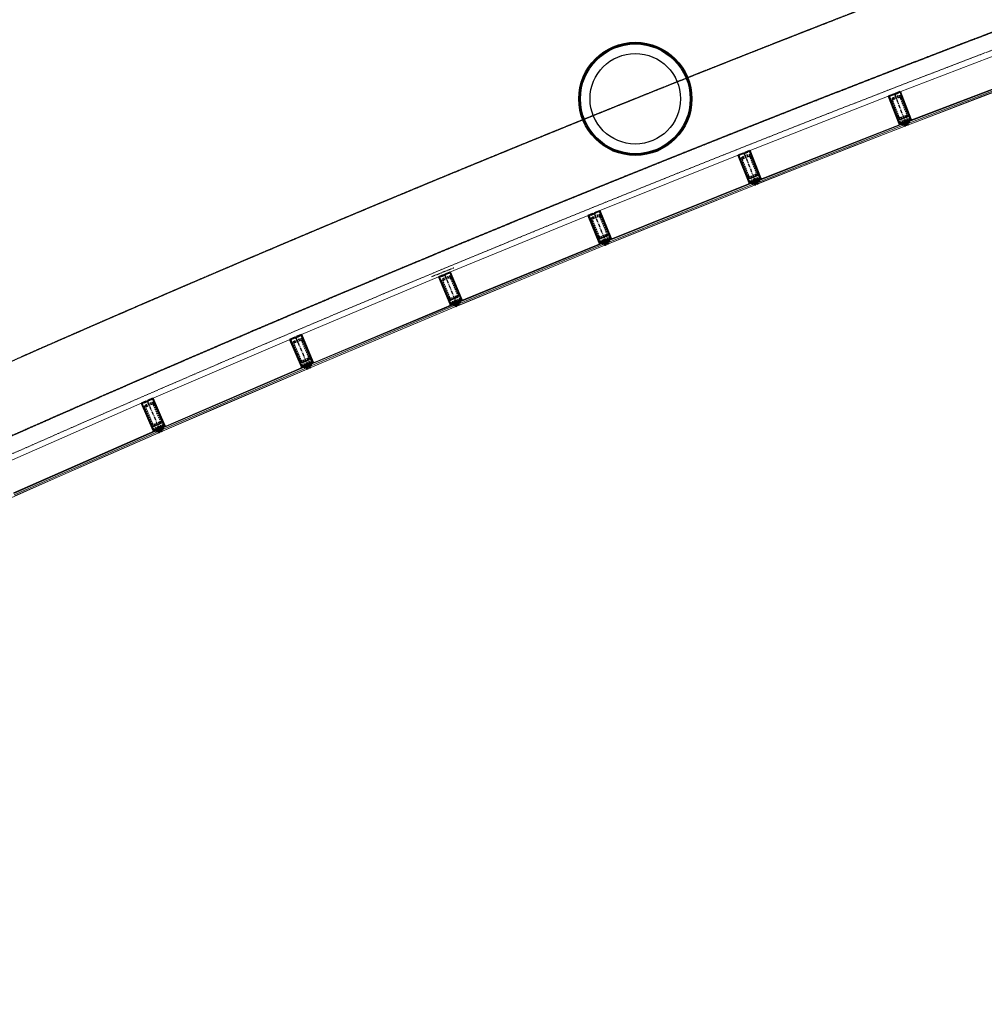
# Model space of a CAD drawing. Header units: millimetres. Extents: x 98667 to 994031, y -2704 to 533009.
# Tile 191 of 256: x 644859 to 653388, y 357176 to 365876. Entities that reach past the tile are written whole.
import ezdxf

# ---------------------------------------------------------------- set-up
doc = ezdxf.new("R2010")
doc.units = ezdxf.units.MM
for name, pattern in [('AP03000E0$0$CENTER', [50.8, 31.75, -6.35, 6.35, -6.35]), ('AP03000E0$0$HIDDEN', [9.525, 6.35, -3.175]), ('AP03000E0$0$HIDDENX2', [19.05, 12.7, -6.35]), ('AP9340000$SP00000G0$0$CENTER', [50.8, 31.75, -6.35, 6.35, -6.35]), ('CENTER', [50.8, 31.75, -6.35, 6.35, -6.35]), ('sp00000g0$0$CENTER', [50.8, 31.75, -6.35, 6.35, -6.35])]:
    doc.linetypes.add(name, pattern=pattern)
for name, color, linetype in [('A-COL ENCLOUSER INNER', 1, 'Continuous'), ('A-COL ENCLOUSER OUTER', 6, 'Continuous'), ('A-GRID', 1, 'CENTER'), ('AP9340000$SP00000G0$0$S-GRID', 8, 'AP9340000$SP00000G0$0$CENTER'), ('NOT IN SCOPE', 222, 'Continuous'), ('sp00000g0$0$S-GRID', 1, 'sp00000g0$0$CENTER')]:
    doc.layers.add(name, color=color, linetype=linetype)
for name, color, linetype, lineweight in [('AP03000E0$0$A-GLAZ-FULL-EXTR', 2, 'Continuous', 20), ('AP03000E0$0$A-GLAZ-MULL-EXTR', 3, 'Continuous', 35), ('AP03000E0$0$A-WALL-FNSH', 1, 'Continuous', 15), ('L_1800_BUILD_NEW', 8, 'Continuous', 0)]:
    doc.layers.add(name, color=color, linetype=linetype, lineweight=lineweight)
doc.layers.add('AP03000E0$0$A-Slab Edge Guide', color=55, linetype='Continuous', lineweight=15, plot=False)

msp = doc.modelspace()

# ---------------------------------------------------------------- linework, layer by layer
at = {"color": 251, "linetype": 'AP03000E0$0$CENTER'}
for p, q in [((652593.1, 365221.4), (652701.5, 364941.7)), ((651263.2, 364700), (651373.8, 364421.1)), ((649937.4, 364167.9), (650050.2, 363890)), ((648615.9, 363625.4), (648731, 363348.3)), ((647298.8, 363072.4), (647416.1, 362796.2)), ((645986.1, 362508.9), (646105.6, 362233.7))]:
    msp.add_line(p, q, dxfattribs=at)
at = {"layer": 'A-COL ENCLOUSER INNER', "color": 251}
for radius in [494, 485]:
    msp.add_circle((650302.5, 365176.7), radius, dxfattribs=at)
at = {"layer": 'A-COL ENCLOUSER OUTER', "color": 251}
msp.add_circle((650302.5, 365176.7), 500, dxfattribs=at)
at = {"layer": 'A-GRID', "color": 251}
msp.add_line((648503, 363607.2), (648698.7, 363685), dxfattribs=at)
at = {"layer": 'AP03000E0$0$A-GLAZ-FULL-EXTR', "color": 251}
for p, q in [((653909.6, 365725.7), (652610.5, 365228.2)), ((652707.1, 364976), (654006.2, 365473.5)), ((654008.4, 365467.9), (652709.2, 364970.4)), ((652713.5, 364959.2), (654012.6, 365456.7)), ((654016.9, 365445.5), (652717.8, 364948)), ((651280.5, 364706.8), (652575.7, 365214.7)), ((652709.2, 364970.4), (652707.1, 364976)), ((652720.4, 364974.7), (652709.2, 364970.4)), ((652709.2, 364970.4), (652713.5, 364959.2)), ((652724.7, 364963.5), (652720.4, 364974.7)), ((652727.1, 364974.1), (652721.5, 364971.9)), ((652721.5, 364971.9), (652723.6, 364966.3)), ((652730.3, 364965.6), (652726, 364976.9)), ((652729.3, 364968.4), (652727.1, 364974.1)), ((652674.2, 364963.3), (651379.1, 364455.5)), ((651381.3, 364449.9), (652676.4, 364957.7)), ((652680.8, 364946.5), (651385.7, 364438.7)), ((651390, 364427.5), (652685.2, 364935.4)), ((652664, 364940), (652659.7, 364951.1)), ((652660.7, 364948.3), (652666.3, 364950.5)), ((652662.9, 364942.7), (652660.7, 364948.3)), ((652668.5, 364944.9), (652662.9, 364942.7)), ((652665.2, 364953.3), (652676.4, 364957.7)), ((652669.6, 364942.1), (652665.2, 364953.3)), ((652666.3, 364950.5), (652668.5, 364944.9)), ((652680.8, 364946.5), (652669.6, 364942.1)), ((652676.4, 364957.7), (652674.2, 364963.3)), ((652676.4, 364957.7), (652680.8, 364946.5)), ((652685.2, 364935.4), (652680.8, 364946.5)), ((652713.5, 364959.2), (652724.7, 364963.5)), ((652717.8, 364948), (652713.5, 364959.2)), ((652723.6, 364966.3), (652729.3, 364968.4)), ((651245.8, 364693.1), (649954.7, 364175)), ((651379.1, 364455.5), (651381.3, 364449.9)), ((651392.5, 364454.3), (651381.3, 364449.9)), ((651381.3, 364449.9), (651385.7, 364438.7)), ((651396.8, 364443.1), (651392.5, 364454.3)), ((651399.1, 364453.7), (651393.5, 364451.5)), ((651393.5, 364451.5), (651395.7, 364445.9)), ((651395.7, 364445.9), (651401.3, 364448.1)), ((651402.4, 364445.3), (651398, 364456.5)), ((651401.3, 364448.1), (651399.1, 364453.7)), ((650055.3, 363924.4), (651346.3, 364442.5)), ((651348.6, 364436.9), (650057.5, 363918.8)), ((650062, 363907.7), (651353, 364425.8)), ((651357.5, 364414.6), (650066.5, 363896.5)), ((651336.3, 364419.1), (651331.9, 364430.2)), ((651333, 364427.4), (651338.5, 364429.7)), ((651335.2, 364421.9), (651333, 364427.4)), ((651340.8, 364424.1), (651335.2, 364421.9)), ((651337.4, 364432.4), (651348.6, 364436.9)), ((651341.9, 364421.3), (651337.4, 364432.4)), ((651338.5, 364429.7), (651340.8, 364424.1)), ((651353, 364425.8), (651341.9, 364421.3)), ((651346.3, 364442.5), (651348.6, 364436.9)), ((651348.6, 364436.9), (651353, 364425.8)), ((651353, 364425.8), (651357.5, 364414.6)), ((651385.7, 364438.7), (651396.8, 364443.1)), ((651385.7, 364438.7), (651390, 364427.5)), ((648633.2, 363632.6), (649920.1, 364160.9)), ((650078.7, 363914.4), (650074.2, 363925.5)), ((650022.6, 363911.1), (648735.7, 363382.8)), ((648738, 363377.2), (650024.9, 363905.6)), ((650029.5, 363894.5), (648742.6, 363366.1)), ((648747.1, 363355), (650034, 363883.4)), ((650012.8, 363887.7), (650008.3, 363898.8)), ((650009.4, 363896), (650014.9, 363898.3)), ((650011.7, 363890.4), (650009.4, 363896)), ((650017.2, 363892.7), (650011.7, 363890.4)), ((650013.8, 363901), (650024.9, 363905.6)), ((650018.4, 363889.9), (650013.8, 363901)), ((650014.9, 363898.3), (650017.2, 363892.7)), ((650029.5, 363894.5), (650018.4, 363889.9)), ((650024.9, 363905.6), (650022.6, 363911.1)), ((650024.9, 363905.6), (650029.5, 363894.5)), ((650034, 363883.4), (650029.5, 363894.5)), ((650057.5, 363918.8), (650055.3, 363924.4)), ((650068.7, 363923.3), (650057.5, 363918.8)), ((650057.5, 363918.8), (650062, 363907.7)), ((650062, 363907.7), (650073.1, 363912.2)), ((650066.5, 363896.5), (650062, 363907.7)), ((650073.1, 363912.2), (650068.7, 363923.3)), ((650075.3, 363922.7), (650069.8, 363920.5)), ((650069.8, 363920.5), (650072, 363914.9)), ((650072, 363914.9), (650077.6, 363917.2)), ((650077.6, 363917.2), (650075.3, 363922.7)), ((648598.7, 363618.2), (647316, 363079.7)), ((647420.5, 362830.7), (648703.2, 363369.3)), ((648705.5, 363363.8), (647422.9, 362825.2)), ((647427.5, 362814.1), (648710.2, 363352.7)), ((648714.8, 363341.6), (647432.2, 362803.1)), ((648693.6, 363345.7), (648688.9, 363356.8)), ((648690.1, 363354), (648695.6, 363356.3)), ((648692.4, 363348.5), (648690.1, 363354)), ((648697.9, 363350.8), (648692.4, 363348.5)), ((648694.5, 363359.1), (648705.5, 363363.8)), ((648699.1, 363348), (648694.5, 363359.1)), ((648695.6, 363356.3), (648697.9, 363350.8)), ((648710.2, 363352.7), (648699.1, 363348)), ((648703.2, 363369.3), (648705.5, 363363.8)), ((648705.5, 363363.8), (648710.2, 363352.7)), ((648710.2, 363352.7), (648714.8, 363341.6)), ((648735.7, 363382.8), (648738, 363377.2)), ((648749.1, 363381.8), (648738, 363377.2)), ((648738, 363377.2), (648742.6, 363366.1)), ((648742.6, 363366.1), (648753.7, 363370.7)), ((648742.6, 363366.1), (648747.1, 363355)), ((648753.7, 363370.7), (648749.1, 363381.8)), ((648755.8, 363381.3), (648750.3, 363379)), ((648750.3, 363379), (648752.5, 363373.5)), ((648752.5, 363373.5), (648758.1, 363375.8)), ((648759.2, 363373), (648754.7, 363384.1)), ((648758.1, 363375.8), (648755.8, 363381.3)), ((646003.3, 362516.3), (647281.6, 363065.1)), ((647388.1, 362817), (646109.8, 362268.2)), ((646112.2, 362262.7), (647390.5, 362811.4)), ((647395.2, 362800.4), (646116.9, 362251.7)), ((647378.7, 362793.3), (647373.9, 362804.3)), ((647375.1, 362801.6), (647380.6, 362803.9)), ((647377.5, 362796.1), (647375.1, 362801.6)), ((647383, 362798.4), (647377.5, 362796.1)), ((647379.5, 362806.7), (647390.5, 362811.4)), ((647384.2, 362795.7), (647379.5, 362806.7)), ((647380.6, 362803.9), (647383, 362798.4)), ((647395.2, 362800.4), (647384.2, 362795.7)), ((647390.5, 362811.4), (647388.1, 362817)), ((647390.5, 362811.4), (647395.2, 362800.4)), ((647399.9, 362789.4), (647395.2, 362800.4)), ((647422.9, 362825.2), (647420.5, 362830.7)), ((647433.9, 362829.8), (647422.9, 362825.2)), ((647422.9, 362825.2), (647427.5, 362814.1)), ((647427.5, 362814.1), (647438.6, 362818.8)), ((647432.2, 362803.1), (647427.5, 362814.1)), ((647438.6, 362818.8), (647433.9, 362829.8)), ((647440.6, 362829.4), (647435.1, 362827.1)), ((647435.1, 362827.1), (647437.4, 362821.5)), ((647437.4, 362821.5), (647443, 362823.9)), ((647444.1, 362821.1), (647439.5, 362832.2)), ((647443, 362823.9), (647440.6, 362829.4)), ((646121.6, 362240.6), (647399.9, 362789.4)), ((645969, 362501.4), (644695.1, 361942.5)), ((644803.5, 361695.3), (646077.5, 362254.2)), ((646079.9, 362248.7), (644805.9, 361689.8)), ((644810.8, 361678.8), (646084.7, 362237.7)), ((646089.5, 362226.7), (644815.6, 361667.8)), ((646068.2, 362230.5), (646063.4, 362241.5)), ((646064.6, 362238.7), (646070.1, 362241.1)), ((646067, 362233.2), (646064.6, 362238.7)), ((646072.5, 362235.6), (646067, 362233.2)), ((646068.9, 362243.9), (646079.9, 362248.7)), ((646073.7, 362232.9), (646068.9, 362243.9)), ((646070.1, 362241.1), (646072.5, 362235.6)), ((646084.7, 362237.7), (646073.7, 362232.9)), ((646077.5, 362254.2), (646079.9, 362248.7)), ((646079.9, 362248.7), (646084.7, 362237.7)), ((646084.7, 362237.7), (646089.5, 362226.7)), ((646109.8, 362268.2), (646112.2, 362262.7)), ((646123.2, 362267.4), (646112.2, 362262.7)), ((646112.2, 362262.7), (646116.9, 362251.7)), ((646116.9, 362251.7), (646127.9, 362256.4)), ((646116.9, 362251.7), (646121.6, 362240.6)), ((646127.9, 362256.4), (646123.2, 362267.4)), ((646129.9, 362267), (646124.4, 362264.7)), ((646124.4, 362264.7), (646126.7, 362259.2)), ((646126.7, 362259.2), (646132.2, 362261.5)), ((646133.4, 362258.8), (646128.7, 362269.8)), ((646132.2, 362261.5), (646129.9, 362267))]:
    msp.add_line(p, q, dxfattribs=at)
at = {"layer": 'AP03000E0$0$A-GLAZ-FULL-EXTR', "color": 251, "linetype": 'Continuous'}
for p, q in [((652710.8, 364966.4), (652710.8, 364971)), ((652711, 364971.1), (652721.8, 364971.1)), ((652713.9, 364959.4), (652714, 364972.2)), ((652717.1, 364960.6), (652717.1, 364973.4)), ((652719.2, 364974.3), (652720.6, 364974.2)), ((652720.3, 364961.8), (652720.3, 364974.7)), ((652665.9, 364951.7), (652677.1, 364956.1)), ((652671.2, 364942.8), (652666.8, 364953.9)), ((652667, 364948.7), (652678.2, 364953.1)), ((652668.2, 364945.8), (652679.4, 364950.1)), ((652669.4, 364942.8), (652680.5, 364947.2)), ((652674.2, 364943.9), (652669.8, 364955.1)), ((652677.1, 364945.1), (652672.7, 364956.3)), ((652680.1, 364946.2), (652675.7, 364957.4)), ((652710.2, 364967.9), (652723, 364967.9)), ((652711.4, 364964.8), (652724.3, 364964.7)), ((652712.6, 364961.6), (652719.6, 364961.6)), ((652723.4, 364963), (652723.5, 364966.8)), ((651382.4, 364447), (651393.6, 364451.4)), ((651383.6, 364444.1), (651394.7, 364448.4)), ((651388.3, 364439.8), (651384, 364450.9)), ((651391.3, 364440.9), (651386.9, 364452.1)), ((651394.2, 364442.1), (651389.9, 364453.3)), ((651338.2, 364430.6), (651351.1, 364430.6)), ((651339.4, 364427.4), (651352.4, 364427.4)), ((651340.1, 364425.8), (651340.1, 364433.5)), ((651340.7, 364424.3), (651349.2, 364424.2)), ((651340.8, 364433.8), (651349.8, 364433.8)), ((651343.3, 364421.9), (651343.3, 364434.8)), ((651346.4, 364423.1), (651346.5, 364436.1)), ((651349.6, 364424.4), (651349.7, 364434.2)), ((651352.8, 364425.7), (651352.8, 364426.4)), ((651384.7, 364441.1), (651395.9, 364445.5)), ((650014.6, 363899), (650025.7, 363903.6)), ((650020.3, 363890.7), (650015.7, 363901.8)), ((650015.8, 363896.1), (650026.9, 363900.7)), ((650017, 363893.2), (650028.1, 363897.7)), ((650018.2, 363890.2), (650029.3, 363894.8)), ((650023.2, 363891.9), (650018.7, 363903)), ((650026.1, 363893.1), (650021.6, 363904.2)), ((650029.1, 363894.3), (650024.5, 363905.4)), ((650057.7, 363918.3), (650070.7, 363918.3)), ((650058.5, 363916.4), (650058.5, 363919.2)), ((650059, 363915.2), (650071.9, 363915.1)), ((650060.3, 363912), (650072.5, 363911.9)), ((650061.5, 363908.8), (650064.7, 363908.8)), ((650061.6, 363908.6), (650061.7, 363920.5)), ((650064.1, 363921.5), (650069.4, 363921.5)), ((650064.8, 363908.8), (650064.9, 363921.8)), ((650068, 363910.1), (650068, 363923)), ((650071.2, 363911.4), (650071.2, 363917)), ((648694.6, 363358.8), (648707.6, 363358.7)), ((648695.9, 363355.6), (648709, 363355.5)), ((648697.3, 363352.4), (648697.3, 363360.3)), ((648697.3, 363352.4), (648709.3, 363352.3)), ((648698.6, 363349.2), (648701.9, 363349.2)), ((648700.4, 363348.6), (648700.5, 363361.6)), ((648701.1, 363361.9), (648706.3, 363361.9)), ((648703.6, 363349.9), (648703.7, 363363)), ((648706.8, 363351.3), (648706.8, 363360.6)), ((648710, 363352.6), (648710, 363353.2)), ((648738.1, 363377), (648749.2, 363381.5)), ((648742.6, 363366.2), (648738.1, 363377.3)), ((648739.3, 363374), (648750.4, 363378.6)), ((648740.5, 363371.1), (648751.7, 363375.6)), ((648745.6, 363367.4), (648741, 363378.5)), ((648741.8, 363368.2), (648752.9, 363372.7)), ((648748.5, 363368.6), (648744, 363379.7)), ((648751.4, 363369.8), (648746.9, 363380.9)), ((647380.1, 362805.3), (647391.1, 362810)), ((647381.3, 362802.4), (647392.3, 362807.1)), ((647386.1, 362796.5), (647381.4, 362807.6)), ((647382.6, 362799.5), (647393.6, 362804.2)), ((647383.8, 362796.5), (647394.8, 362801.3)), ((647389.1, 362797.8), (647384.3, 362808.8)), ((647392, 362799), (647387.3, 362810.1)), ((647394.9, 362800.3), (647390.2, 362811.3)), ((647423.3, 362824.2), (647436.3, 362824.1)), ((647424.6, 362821), (647437.7, 362821)), ((647425.1, 362819.9), (647425.1, 362826.1)), ((647426, 362817.8), (647436.2, 362817.8)), ((647427.3, 362814.7), (647428.8, 362814.6)), ((647428, 362827.4), (647435, 362827.3)), ((647428.2, 362814.4), (647428.3, 362827.5)), ((647431.4, 362815.8), (647431.5, 362828.8)), ((647434.6, 362817.1), (647434.6, 362828.2)), ((647437.8, 362818.4), (647437.8, 362820.7)), ((646069.5, 362242.4), (646082.7, 362242.3)), ((646070.1, 362241), (646070.2, 362244.4)), ((646070.9, 362239.2), (646084.1, 362239.1)), ((646072.3, 362236), (646080.7, 362236)), ((646072.6, 362245.5), (646081.3, 362245.5)), ((646073.3, 362233.8), (646073.3, 362245.8)), ((646076.5, 362234.1), (646076.5, 362247.2)), ((646079.7, 362235.5), (646079.7, 362248.6)), ((646079.8, 362248.7), (646079.9, 362248.7)), ((646082.8, 362236.9), (646082.9, 362241.9)), ((646117, 362251.7), (646112.3, 362262.8)), ((646113.3, 362260.1), (646124.3, 362264.8)), ((646114.5, 362257.1), (646125.6, 362261.9)), ((646119.9, 362253), (646115.2, 362264)), ((646115.8, 362254.2), (646126.8, 362258.9)), ((646122.8, 362254.2), (646118.1, 362265.3)), ((646125.8, 362255.5), (646121, 362266.5))]:
    msp.add_line(p, q, dxfattribs=at)
msp.add_arc((717502.2, 197719), 179339.2, 89.995553, 114.847186, dxfattribs=at)
at = {"layer": 'AP03000E0$0$A-GLAZ-MULL-EXTR', "color": 251}
for p, q in [((652589.5, 365216.8), (652624, 365230.2)), ((652602.4, 365225), (652644.4, 365241.3)), ((652642.7, 365237.4), (652603.5, 365222.2)), ((652624, 365230.2), (652625.1, 365227.4)), ((652714.9, 365050.9), (652642.7, 365237.4)), ((652644.4, 365241.3), (652738.3, 364998.8)), ((652541.8, 365201.5), (652588.4, 365219.6)), ((652635.8, 364959.1), (652541.8, 365201.5)), ((652584.9, 365215), (652545.7, 365199.8)), ((652545.7, 365199.8), (652618, 365013.3)), ((652585.9, 365212.2), (652584.9, 365215)), ((652625.1, 365227.4), (652585.9, 365212.2)), ((652588.4, 365219.6), (652589.5, 365216.8)), ((652603.5, 365222.2), (652602.4, 365225)), ((652618, 365013.3), (652638.5, 364960.2)), ((652677.2, 364969.8), (652637.6, 364954.4)), ((652638.5, 364960.2), (652675.4, 364974.5)), ((652674.3, 364977.3), (652713.5, 364992.4)), ((652675.4, 364974.5), (652674.3, 364977.3)), ((652689.8, 364937.2), (652677.2, 364969.8)), ((652714.5, 364989.6), (652680, 364976.3)), ((652680, 364976.3), (652694.5, 364939)), ((652694, 364981.7), (652698.7, 364983.5)), ((652708.5, 364944.4), (652694, 364981.7)), ((652698.7, 364983.5), (652735.5, 364997.8)), ((652740.1, 364994.2), (652700.5, 364978.8)), ((652700.5, 364978.8), (652713.1, 364946.2)), ((652713.5, 364992.4), (652714.5, 364989.6)), ((652735.5, 364997.8), (652714.9, 365050.9)), ((652740.1, 364994.2), (652719.1, 364986.1)), ((652719.1, 364986.1), (652721, 364981.4)), ((652721, 364981.4), (652746.6, 364991.3)), ((652738.3, 364998.8), (652740.1, 364994.2)), ((652746.6, 364991.3), (652740.1, 364994.2)), ((652660.3, 364957.9), (652634.7, 364948)), ((652634.7, 364948), (652637.6, 364954.4)), ((652637.6, 364954.4), (652635.8, 364959.1)), ((652637.6, 364954.4), (652658.5, 364962.6)), ((652658.5, 364962.6), (652660.3, 364957.9)), ((652694.5, 364939), (652689.8, 364937.2)), ((652713.1, 364946.2), (652708.5, 364944.4)), ((651259.6, 364695.3), (651294, 364709)), ((651272.4, 364703.6), (651314.3, 364720.2)), ((651312.6, 364716.3), (651273.6, 364700.9)), ((651294, 364709), (651295.1, 364706.2)), ((651386.3, 364530.4), (651312.6, 364716.3)), ((651314.3, 364720.2), (651410.1, 364478.6)), ((651212, 364679.7), (651258.5, 364698.1)), ((651307.9, 364438), (651212, 364679.7)), ((651255, 364693.5), (651215.9, 364678)), ((651215.9, 364678), (651289.7, 364492.1)), ((651256.1, 364690.7), (651255, 364693.5)), ((651295.1, 364706.2), (651256.1, 364690.7)), ((651258.5, 364698.1), (651259.6, 364695.3)), ((651273.6, 364700.9), (651272.4, 364703.6)), ((651289.7, 364492.1), (651310.7, 364439.1)), ((651349.2, 364449), (651309.7, 364433.3)), ((651310.7, 364439.1), (651347.4, 364453.7)), ((651346.3, 364456.5), (651385.3, 364471.9)), ((651347.4, 364453.7), (651346.3, 364456.5)), ((651362.2, 364416.5), (651349.2, 364449)), ((651386.4, 364469.2), (651352.1, 364455.5)), ((651352.1, 364455.5), (651366.8, 364418.3)), ((651366, 364461), (651370.6, 364462.9)), ((651380.7, 364423.9), (651366, 364461)), ((651370.6, 364462.9), (651407.4, 364477.4)), ((651412, 364473.9), (651372.5, 364458.2)), ((651372.5, 364458.2), (651385.4, 364425.7)), ((651385.3, 364471.9), (651386.4, 364469.2)), ((651407.4, 364477.4), (651386.3, 364530.4)), ((651412, 364473.9), (651391.1, 364465.6)), ((651391.1, 364465.6), (651392.9, 364461)), ((651392.9, 364461), (651418.5, 364471.1)), ((651410.1, 364478.6), (651412, 364473.9)), ((651418.5, 364471.1), (651412, 364473.9)), ((651332.5, 364437), (651306.9, 364426.9)), ((651306.9, 364426.9), (651309.7, 364433.3)), ((651309.7, 364433.3), (651307.9, 364438)), ((651309.7, 364433.3), (651330.7, 364441.6)), ((651330.7, 364441.6), (651332.5, 364437)), ((651366.8, 364418.3), (651362.2, 364416.5)), ((651385.4, 364425.7), (651380.7, 364423.9)), ((649988.4, 364188.6), (649942, 364169.8)), ((650086.2, 363947.7), (649988.4, 364188.6)), ((649928.1, 364164.2), (649886.4, 364147.3)), ((649886.4, 364147.3), (649984.2, 363906.3)), ((649890.4, 364145.6), (649929.3, 364161.4)), ((649965.6, 363960.3), (649890.4, 364145.6)), ((649943.2, 364167), (649908.9, 364153.1)), ((649908.9, 364153.1), (649910, 364150.3)), ((649910, 364150.3), (649948.9, 364166.1)), ((649929.3, 364161.4), (649928.1, 364164.2)), ((649942, 364169.8), (649943.2, 364167)), ((649947.8, 364168.9), (649986.7, 364184.7)), ((649948.9, 364166.1), (649947.8, 364168.9)), ((649986.7, 364184.7), (650061.9, 363999.4)), ((649987, 363907.5), (649965.6, 363960.3)), ((650045.7, 363934.5), (650006.7, 363918.7)), ((650007.9, 363915.9), (650042.1, 363929.9)), ((650042.1, 363929.9), (650057.2, 363892.8)), ((650046.8, 363931.7), (650045.7, 363934.5)), ((650083.4, 363946.6), (650046.8, 363931.7)), ((650048.7, 363927.1), (650088, 363943.1)), ((650061.8, 363894.7), (650048.7, 363927.1)), ((650061.9, 363999.4), (650083.4, 363946.6)), ((650088, 363943.1), (650067.2, 363934.6)), ((650067.2, 363934.6), (650069.1, 363930)), ((650069.1, 363930), (650094.6, 363940.3)), ((650088, 363943.1), (650086.2, 363947.7)), ((650094.6, 363940.3), (650088, 363943.1)), ((650008.8, 363905.5), (649983.4, 363895.2)), ((649983.4, 363895.2), (649986.1, 363901.7)), ((649984.2, 363906.3), (649986.1, 363901.7)), ((649986.1, 363901.7), (650025.5, 363917.7)), ((649986.1, 363901.7), (650007, 363910.2)), ((650023.6, 363922.3), (649987, 363907.5)), ((650006.7, 363918.7), (650007.9, 363915.9)), ((650007, 363910.2), (650008.8, 363905.5)), ((650028.2, 363924.2), (650023.6, 363922.3)), ((650025.5, 363917.7), (650038.7, 363885.3)), ((650043.3, 363887.1), (650028.2, 363924.2)), ((650038.7, 363885.3), (650043.3, 363887.1)), ((650057.2, 363892.8), (650061.8, 363894.7)), ((648606.7, 363621.6), (648565.1, 363604.3)), ((648565.1, 363604.3), (648664.8, 363364.2)), ((648569.1, 363602.7), (648607.8, 363618.8)), ((648645.8, 363418), (648569.1, 363602.7)), ((648621.7, 363624.5), (648587.5, 363610.4)), ((648587.5, 363610.4), (648588.7, 363607.6)), ((648588.7, 363607.6), (648627.5, 363623.7)), ((648607.8, 363618.8), (648606.7, 363621.6)), ((648666.7, 363646.5), (648620.5, 363627.3)), ((648620.5, 363627.3), (648621.7, 363624.5)), ((648626.3, 363626.5), (648665.1, 363642.6)), ((648627.5, 363623.7), (648626.3, 363626.5)), ((648665.1, 363642.6), (648741.8, 363457.9)), ((648766.4, 363406.4), (648666.7, 363646.5)), ((648667.6, 363365.3), (648645.8, 363418)), ((648763.7, 363405.2), (648727.2, 363390.1)), ((648741.8, 363457.9), (648763.7, 363405.2)), ((648768.3, 363401.7), (648766.4, 363406.4)), ((648689.5, 363363.6), (648664.1, 363353)), ((648664.1, 363353), (648666.8, 363359.6)), ((648664.8, 363364.2), (648666.8, 363359.6)), ((648666.8, 363359.6), (648706, 363375.9)), ((648666.8, 363359.6), (648687.5, 363368.2)), ((648704.1, 363380.5), (648667.6, 363365.3)), ((648726, 363392.8), (648687.2, 363376.7)), ((648687.2, 363376.7), (648688.4, 363374)), ((648687.5, 363368.2), (648689.5, 363363.6)), ((648688.4, 363374), (648722.6, 363388.2)), ((648708.7, 363382.4), (648704.1, 363380.5)), ((648706, 363375.9), (648719.4, 363343.5)), ((648724, 363345.5), (648708.7, 363382.4)), ((648719.4, 363343.5), (648724, 363345.5)), ((648722.6, 363388.2), (648737.9, 363351.2)), ((648727.2, 363390.1), (648726, 363392.8)), ((648729.1, 363385.5), (648768.3, 363401.7)), ((648742.5, 363353.1), (648729.1, 363385.5)), ((648737.9, 363351.2), (648742.5, 363353.1)), ((648768.3, 363401.7), (648747.6, 363393.1)), ((648747.6, 363393.1), (648749.5, 363388.5)), ((648749.5, 363388.5), (648774.9, 363399)), ((648774.9, 363399), (648768.3, 363401.7)), ((647248.2, 363050.9), (647294.2, 363070.4)), ((647290.8, 363065.7), (647252.1, 363049.3)), ((647292, 363062.9), (647290.8, 363065.7)), ((647330.6, 363079.4), (647292, 363062.9)), ((647294.2, 363070.4), (647295.4, 363067.7)), ((647295.4, 363067.7), (647329.4, 363082.1)), ((647308, 363076.3), (647349.4, 363093.9)), ((647309.2, 363073.5), (647308, 363076.3)), ((647347.9, 363089.9), (647309.2, 363073.5)), ((647329.4, 363082.1), (647330.6, 363079.4)), ((647426, 362905.8), (647347.9, 363089.9)), ((647349.4, 363093.9), (647451, 362854.5)), ((647349.8, 362811.5), (647248.2, 363050.9)), ((647252.1, 363049.3), (647330.3, 362865.2)), ((647448.3, 362853.4), (647426, 362905.8)), ((647330.3, 362865.2), (647352.6, 362812.7)), ((647374.4, 362811.1), (647349.1, 362800.4)), ((647349.1, 362800.4), (647351.7, 362806.9)), ((647351.7, 362806.9), (647349.8, 362811.5)), ((647390.9, 362823.6), (647351.7, 362806.9)), ((647351.7, 362806.9), (647372.5, 362815.7)), ((647352.6, 362812.7), (647388.9, 362828.2)), ((647372.5, 362815.7), (647374.4, 362811.1)), ((647387.7, 362830.9), (647426.4, 362847.3)), ((647388.9, 362828.2), (647387.7, 362830.9)), ((647404.5, 362791.3), (647390.9, 362823.6)), ((647427.6, 362844.6), (647393.5, 362830.1)), ((647393.5, 362830.1), (647409.2, 362793.3)), ((647407.3, 362836), (647411.9, 362837.9)), ((647423, 362799.2), (647407.3, 362836)), ((647411.9, 362837.9), (647448.3, 362853.4)), ((647453, 362849.9), (647413.9, 362833.3)), ((647413.9, 362833.3), (647427.6, 362801.1)), ((647427.6, 362801.1), (647423, 362799.2)), ((647426.4, 362847.3), (647427.6, 362844.6)), ((647453, 362849.9), (647432.3, 362841.1)), ((647432.3, 362841.1), (647434.2, 362836.5)), ((647434.2, 362836.5), (647459.6, 362847.3)), ((647451, 362854.5), (647453, 362849.9)), ((647459.6, 362847.3), (647453, 362849.9)), ((647409.2, 362793.3), (647404.5, 362791.3)), ((645977, 362504.9), (645935.7, 362487)), ((645935.7, 362487), (646039.2, 362248.5)), ((645939.6, 362485.4), (645978.2, 362502.1)), ((646019.2, 362302), (645939.6, 362485.4)), ((645991.9, 362508.1), (645958, 362493.4)), ((645958, 362493.4), (645959.2, 362490.6)), ((645959.2, 362490.6), (645997.7, 362507.4)), ((645978.2, 362502.1), (645977, 362504.9)), ((646036.6, 362530.8), (645990.7, 362510.9)), ((645990.7, 362510.9), (645991.9, 362508.1)), ((645996.5, 362510.1), (646035, 362526.8)), ((645997.7, 362507.4), (645996.5, 362510.1)), ((646035, 362526.8), (646114.7, 362343.4)), ((646140.1, 362292.3), (646036.6, 362530.8)), ((646041.9, 362249.7), (646019.2, 362302)), ((646099.9, 362278.1), (646061.4, 362261.4)), ((646062.6, 362258.6), (646096.5, 362273.4)), ((646096.5, 362273.4), (646112.4, 362236.7)), ((646101.1, 362275.3), (646099.9, 362278.1)), ((646137.3, 362291.1), (646101.1, 362275.3)), ((646103.1, 362270.8), (646142.1, 362287.7)), ((646114.7, 362343.4), (646137.3, 362291.1)), ((646142.1, 362287.7), (646121.4, 362278.7)), ((646121.4, 362278.7), (646123.4, 362274.1)), ((646123.4, 362274.1), (646148.7, 362285.1)), ((646142.1, 362287.7), (646140.1, 362292.3)), ((646148.7, 362285.1), (646142.1, 362287.7)), ((646063.8, 362248.3), (646038.6, 362237.3)), ((646038.6, 362237.3), (646041.2, 362243.9)), ((646039.2, 362248.5), (646041.2, 362243.9)), ((646041.2, 362243.9), (646080.2, 362260.8)), ((646041.2, 362243.9), (646061.8, 362252.8)), ((646078.2, 362265.4), (646041.9, 362249.7)), ((646061.4, 362261.4), (646062.6, 362258.6)), ((646061.8, 362252.8), (646063.8, 362248.3)), ((646082.8, 362267.4), (646078.2, 362265.4)), ((646080.2, 362260.8), (646094.1, 362228.7)), ((646098.7, 362230.7), (646082.8, 362267.4)), ((646094.1, 362228.7), (646098.7, 362230.7)), ((646117, 362238.7), (646103.1, 362270.8)), ((646112.4, 362236.7), (646117, 362238.7))]:
    msp.add_line(p, q, dxfattribs=at)
at = {"layer": 'AP03000E0$0$A-GLAZ-MULL-EXTR', "color": 251, "linetype": 'AP03000E0$0$HIDDENX2'}
for p, q in [((652566.3, 365152.1), (652620.5, 365012.2)), ((652578, 365156.6), (652632.2, 365016.7)), ((652627.2, 365202.5), (652580.6, 365184.4)), ((652631.8, 365190.8), (652585.1, 365172.7)), ((652702.1, 365043.8), (652647.9, 365183.7)), ((652713.8, 365048.3), (652659.6, 365188.2)), ((652722.8, 365025), (652629.6, 364988.9)), ((652629.6, 364988.9), (652636.8, 364970.2)), ((652636.8, 364970.2), (652683.4, 364988.3)), ((652648.4, 365009.6), (652695, 365027.6)), ((652652.9, 364997.9), (652699.5, 365016)), ((652683.4, 364988.3), (652730, 365006.4)), ((652730, 365006.4), (652722.8, 365025)), ((651237, 364630.4), (651292.3, 364491)), ((651248.6, 364635), (651303.9, 364495.6)), ((651297.5, 364681.3), (651251, 364662.9)), ((651302.1, 364669.7), (651255.6, 364651.2)), ((651373.6, 364523.2), (651318.3, 364662.7)), ((651385.2, 364527.8), (651329.9, 364667.3)), ((651394.4, 364504.6), (651301.5, 364467.7)), ((651301.5, 364467.7), (651308.9, 364449.1)), ((651308.9, 364449.1), (651355.3, 364467.6)), ((651320.1, 364488.6), (651366.6, 364507)), ((651324.7, 364476.9), (651371.2, 364495.4)), ((651355.3, 364467.6), (651401.8, 364486)), ((651401.8, 364486), (651394.4, 364504.6)), ((649979.8, 363963.9), (649923.3, 364102.9)), ((649925.5, 364130.7), (649971.9, 364149.5)), ((649930.2, 364119.2), (649976.6, 364138)), ((649992.8, 364131.1), (650049.3, 363992.1)), ((650004.4, 364135.8), (650060.8, 363996.8)), ((649968.2, 363959.2), (649911.8, 364098.2)), ((649977.6, 363936), (650070.2, 363973.6)), ((649985.1, 363917.5), (649977.6, 363936)), ((650031.4, 363936.3), (649985.1, 363917.5)), ((650042.4, 363975.8), (649996, 363957)), ((650047.1, 363964.2), (650000.7, 363945.4)), ((650077.8, 363955.1), (650031.4, 363936.3)), ((650070.2, 363973.6), (650077.8, 363955.1)), ((648604.3, 363588.1), (648650.5, 363607.3)), ((648609.1, 363576.6), (648655.3, 363595.7)), ((648671.7, 363589), (648729.2, 363450.5)), ((648683.2, 363593.8), (648740.7, 363455.2)), ((648648.4, 363416.9), (648590.8, 363555.4)), ((648659.9, 363421.7), (648602.4, 363560.2)), ((648658, 363393.8), (648750.3, 363432.2)), ((648722.4, 363434.1), (648676.2, 363414.9)), ((648727.2, 363422.6), (648681, 363403.4)), ((648758, 363413.7), (648711.8, 363394.5)), ((648750.3, 363432.2), (648758, 363413.7)), ((648665.6, 363375.3), (648658, 363393.8)), ((648711.8, 363394.5), (648665.6, 363375.3)), ((647274.3, 363002.2), (647332.9, 362864.1)), ((647285.8, 363007.1), (647344.4, 362869)), ((647333.5, 363054.5), (647287.5, 363035)), ((647338.4, 363043), (647292.4, 363023.5)), ((647413.4, 362898.3), (647354.8, 363036.4)), ((647425, 362903.2), (647366.3, 363041.3)), ((647360.8, 362862.4), (647406.8, 362881.9)), ((647434.7, 362880.2), (647342.7, 362841.1)), ((647342.7, 362841.1), (647350.5, 362822.7)), ((647350.5, 362822.7), (647396.5, 362842.2)), ((647365.7, 362850.9), (647411.7, 362870.4)), ((647396.5, 362842.2), (647442.5, 362861.8)), ((647442.5, 362861.8), (647434.7, 362880.2)), ((645975.1, 362471.4), (646021, 362491.3)), ((645980.1, 362459.9), (646026, 362479.8)), ((646042.4, 362473.4), (646102.1, 362335.8)), ((646053.9, 362478.3), (646113.6, 362340.7)), ((646021.9, 362300.9), (645962.2, 362438.5)), ((646033.3, 362305.9), (645973.6, 362443.5)), ((646031.8, 362278), (646123.6, 362317.8)), ((646039.8, 362259.6), (646031.8, 362278)), ((646085.7, 362279.5), (646039.8, 362259.6)), ((646095.7, 362319.3), (646049.8, 362299.4)), ((646100.6, 362307.8), (646054.8, 362287.9)), ((646131.5, 362299.5), (646085.7, 362279.5)), ((646123.6, 362317.8), (646131.5, 362299.5))]:
    msp.add_line(p, q, dxfattribs=at)
at = {"layer": 'AP03000E0$0$A-GLAZ-MULL-EXTR', "color": 251, "linetype": 'Continuous'}
for p, q in [((652720, 364983.8), (652743.2, 364992.8)), ((652722.9, 364982.1), (652721.1, 364986.8)), ((652725.8, 364983.3), (652724, 364987.9)), ((652728.8, 364984.4), (652727, 364989.1)), ((652731.7, 364985.6), (652729.9, 364990.2)), ((652734.7, 364986.7), (652732.9, 364991.4)), ((652737.7, 364987.9), (652735.9, 364992.5)), ((652740.6, 364989), (652738.8, 364993.7)), ((652743.6, 364990.2), (652742.4, 364993.2)), ((652746.5, 364991.3), (652746.5, 364991.4)), ((652637, 364948.9), (652636.1, 364951.2)), ((652636.3, 364951.5), (652659.4, 364960.4)), ((652640, 364950), (652638.2, 364954.7)), ((652642.9, 364951.2), (652641.1, 364955.8)), ((652645.9, 364952.3), (652644.1, 364957)), ((652648.8, 364953.5), (652647, 364958.1)), ((652651.8, 364954.6), (652650, 364959.3)), ((652654.8, 364955.7), (652653, 364960.4)), ((652657.7, 364956.9), (652655.9, 364961.6)), ((651391.7, 364464.1), (651414.1, 364473)), ((651392.8, 364461.1), (651418.3, 364471.2)), ((651394.9, 364461.7), (651393, 364466.4)), ((651397.8, 364462.9), (651396, 364467.6)), ((651400.8, 364464.1), (651398.9, 364468.7)), ((651403.7, 364465.3), (651401.9, 364469.9)), ((651406.7, 364466.4), (651404.8, 364471.1)), ((651409.6, 364467.6), (651407.8, 364472.2)), ((651412.6, 364468.8), (651410.7, 364473.4)), ((651415.5, 364469.9), (651414.4, 364472.9)), ((651307.1, 364427.3), (651332.4, 364437.3)), ((651309.3, 364427.8), (651308.4, 364430.1)), ((651308.9, 364431.4), (651331.2, 364440.2)), ((651312.2, 364429), (651310.4, 364433.6)), ((651315.2, 364430.1), (651313.4, 364434.8)), ((651318.1, 364431.3), (651316.3, 364436)), ((651321.1, 364432.5), (651319.3, 364437.1)), ((651324, 364433.6), (651322.2, 364438.3)), ((651327, 364434.8), (651325.2, 364439.5)), ((651329.9, 364436), (651328.1, 364440.6)), ((650067.7, 363933.4), (650077.4, 363933.4)), ((650069, 363930.2), (650069.7, 363930.2)), ((650069.2, 363930), (650069.2, 363935.4)), ((650072, 363936.6), (650085.2, 363936.5)), ((650072.4, 363931.3), (650072.4, 363936.7)), ((650075.6, 363932.6), (650075.6, 363938)), ((650078.7, 363933.9), (650078.8, 363939.3)), ((650079.8, 363939.7), (650092.9, 363939.7)), ((650081.9, 363935.2), (650081.9, 363940.6)), ((650085.1, 363936.5), (650085.1, 363941.9)), ((650087.5, 363942.9), (650088.6, 363942.9)), ((650088.3, 363937.8), (650088.3, 363943)), ((650091.5, 363939.1), (650091.5, 363941.6)), ((649983.6, 363895.7), (649984.5, 363895.7)), ((649984.9, 363898.8), (649992.3, 363898.8)), ((649986.5, 363896.5), (649986.5, 363901.9)), ((649986.8, 363902), (650000, 363901.9)), ((649989.7, 363897.8), (649989.7, 363903.2)), ((649992.9, 363899.1), (649992.9, 363904.5)), ((649994.6, 363905.1), (650007.7, 363905.1)), ((649996, 363900.3), (649996.1, 363905.8)), ((649999.2, 363901.6), (649999.2, 363907)), ((650002.3, 363908.3), (650007.7, 363908.3)), ((650002.4, 363902.9), (650002.4, 363908.3)), ((650005.6, 363904.2), (650005.6, 363909.6)), ((650008.8, 363905.5), (650008.8, 363905.7)), ((648664.9, 363355), (648668.7, 363354.9)), ((648666.2, 363358.1), (648676.2, 363358.1)), ((648666.7, 363354.1), (648666.7, 363359.4)), ((648669.8, 363355.4), (648669.9, 363360.9)), ((648670.9, 363361.3), (648683.8, 363361.2)), ((648673, 363356.8), (648673, 363362.2)), ((648676.2, 363358.1), (648676.2, 363363.5)), ((648678.5, 363364.4), (648689.1, 363364.4)), ((648679.4, 363359.4), (648679.4, 363364.8)), ((648682.6, 363360.7), (648682.6, 363366.1)), ((648685.7, 363362), (648685.8, 363367.5)), ((648686, 363367.6), (648687.8, 363367.6)), ((648688.9, 363363.4), (648688.9, 363364.9)), ((648747.7, 363392.7), (648759.5, 363392.7)), ((648749.1, 363389.5), (648751.9, 363389.5)), ((648749.3, 363388.8), (648749.4, 363393.9)), ((648752.5, 363389.8), (648752.5, 363395.2)), ((648754.2, 363395.9), (648767.1, 363395.8)), ((648755.7, 363391.1), (648755.7, 363396.5)), ((648758.9, 363392.4), (648758.9, 363397.8)), ((648761.8, 363399), (648774.7, 363399)), ((648762.1, 363393.7), (648762.1, 363399.1)), ((648765.2, 363395), (648765.3, 363400.5)), ((648768.4, 363396.4), (648768.4, 363401.7)), ((648771.6, 363397.7), (648771.6, 363400.4)), ((648774.8, 363399), (648774.8, 363399.1)), ((647351.1, 362801.3), (647350.3, 362803.3)), ((647350.4, 362803.5), (647373.5, 362813.3)), ((647354, 362802.5), (647352.1, 362807.1)), ((647357, 362803.7), (647355, 362808.3)), ((647359.9, 362805), (647357.9, 362809.6)), ((647362.8, 362806.2), (647360.9, 362810.8)), ((647365.7, 362807.5), (647363.8, 362812.1)), ((647368.7, 362808.7), (647366.7, 362813.3)), ((647371.6, 362809.9), (647369.6, 362814.5)), ((647433.4, 362838.6), (647456.7, 362848.5)), ((647435.9, 362837.2), (647433.9, 362841.8)), ((647438.8, 362838.5), (647436.9, 362843.1)), ((647441.7, 362839.7), (647439.8, 362844.3)), ((647444.6, 362841), (647442.7, 362845.6)), ((647447.6, 362842.2), (647445.6, 362846.8)), ((647450.5, 362843.4), (647448.5, 362848)), ((647453.4, 362844.7), (647451.5, 362849.3)), ((647456.3, 362845.9), (647455, 362849.1)), ((647459.3, 362847.2), (647459.1, 362847.5)), ((646122.2, 362276.9), (646122.2, 362279.1)), ((646122.5, 362276.3), (646128.4, 362276.3)), ((646123.2, 362279.5), (646135.7, 362279.4)), ((646125.4, 362275), (646125.4, 362280.4)), ((646128.6, 362276.4), (646128.6, 362281.8)), ((646130.5, 362282.6), (646142.9, 362282.6)), ((646131.8, 362277.7), (646131.8, 362283.2)), ((646134.9, 362279.1), (646135, 362284.6)), ((646137.7, 362285.8), (646147, 362285.7)), ((646138.1, 362280.5), (646138.1, 362286)), ((646141.3, 362281.9), (646141.3, 362287.3)), ((646144.5, 362283.3), (646144.5, 362286.7)), ((646147.7, 362284.6), (646147.7, 362285.5)), ((646039.1, 362238.6), (646041.4, 362238.6)), ((646039.5, 362237.7), (646039.5, 362239.7)), ((646040.3, 362241.7), (646048.7, 362241.7)), ((646042.7, 362239.1), (646042.7, 362244.6)), ((646043.5, 362244.9), (646055.9, 362244.8)), ((646045.9, 362240.5), (646045.9, 362245.9)), ((646049.1, 362241.9), (646049.1, 362247.3)), ((646050.7, 362248), (646063.2, 362248)), ((646052.2, 362243.2), (646052.3, 362248.7)), ((646055.4, 362244.6), (646055.4, 362250.1)), ((646058, 362251.2), (646062.5, 362251.2)), ((646058.6, 362246), (646058.6, 362251.5)), ((646061.8, 362247.4), (646061.8, 362252.8))]:
    msp.add_line(p, q, dxfattribs=at)
at = {"layer": 'AP03000E0$0$A-GLAZ-MULL-EXTR', "color": 251, "linetype": 'AP03000E0$0$HIDDENX2'}
for centre, radius, start, end in [((652589.7, 365161.1), 25, 111.18186, 201.18186), ((652589.7, 365161.1), 12.5, 111.18186, 201.18186), ((652636.3, 365179.2), 25, 21.18186, 111.18186), ((652636.3, 365179.2), 12.5, 21.18186, 111.18186), ((652643.9, 365021.2), 25, 201.18186, 291.18186), ((652643.9, 365021.2), 12.5, 201.18186, 291.18186), ((652690.5, 365039.3), 12.5, 291.18186, 21.18186), ((652690.5, 365039.3), 25, 291.18186, 21.18186), ((651260.2, 364639.6), 25, 111.63748, 201.63748), ((651260.2, 364639.6), 12.5, 111.63748, 201.63748), ((651306.7, 364658), 25, 21.63748, 111.63748), ((651306.7, 364658), 12.5, 21.63748, 111.63748), ((651315.5, 364500.2), 25, 201.63748, 291.63748), ((651315.5, 364500.2), 12.5, 201.63748, 291.63748), ((651362, 364518.6), 12.5, 291.63748, 21.63748), ((651362, 364518.6), 25, 291.63748, 21.63748), ((649934.9, 364107.6), 25, 112.09312, 202.09312), ((649934.9, 364107.6), 12.5, 112.09312, 202.09312), ((649981.3, 364126.4), 25, 22.09312, 112.09312), ((649981.3, 364126.4), 12.5, 22.09312, 112.09312), ((649991.3, 363968.6), 25, 202.09312, 292.09312), ((649991.3, 363968.6), 12.5, 202.09312, 292.09312), ((650037.7, 363987.4), 12.5, 292.09312, 22.09312), ((650037.7, 363987.4), 25, 292.09312, 22.09312), ((648613.9, 363565), 25, 112.54874, 202.54874), ((648660.1, 363584.2), 25, 22.54874, 112.54874), ((648660.1, 363584.2), 12.5, 22.54874, 112.54874), ((648613.9, 363565), 12.5, 112.54874, 202.54874), ((648671.5, 363426.5), 25, 202.54874, 292.54874), ((648671.5, 363426.5), 12.5, 202.54874, 292.54874), ((648717.6, 363445.7), 12.5, 292.54874, 22.54874), ((648717.6, 363445.7), 25, 292.54874, 22.54874), ((647343.3, 363031.5), 25, 23.00437, 113.00437), ((647297.3, 363012), 25, 113.00437, 203.00437), ((647297.3, 363012), 12.5, 113.00436, 203.00436), ((647343.3, 363031.5), 12.5, 23.00436, 113.00436), ((647401.9, 362893.4), 12.5, 293.00437, 23.00437), ((647401.9, 362893.4), 25, 293.00436, 23.00436), ((647355.9, 362873.9), 25, 203.00436, 293.00436), ((647355.9, 362873.9), 12.5, 203.00436, 293.00436), ((645985.1, 362448.5), 25, 113.45999, 203.45999), ((645985.1, 362448.5), 12.5, 113.45999, 203.45999), ((646031, 362468.4), 25, 23.45999, 113.45999), ((646031, 362468.4), 12.5, 23.45999, 113.45999), ((646044.8, 362310.9), 25, 203.45999, 293.45999), ((646044.8, 362310.9), 12.5, 203.45999, 293.45999), ((646090.7, 362330.8), 12.5, 293.45999, 23.45999), ((646090.7, 362330.8), 25, 293.45999, 23.45999)]:
    msp.add_arc(centre, radius, start, end, dxfattribs=at)
at = {"layer": 'AP03000E0$0$A-GLAZ-MULL-EXTR', "color": 251}
for centre, start, end in [((652686.2, 364939.7), 49.24252, 173.12121), ((652686.5, 364938.7), 49.24252, 173.12121), ((652686.9, 364937.8), 49.24252, 173.12121), ((652687.3, 364936.9), 49.24252, 173.12121), ((652687.6, 364935.9), 49.24252, 173.12121), ((652688, 364935), 49.24252, 173.12121), ((652714.2, 364950.5), 49.24252, 173.12121), ((652714.5, 364949.6), 49.24252, 173.12121), ((652714.9, 364948.7), 49.24252, 173.12121), ((652715.2, 364947.7), 49.24252, 173.12121), ((652715.6, 364946.8), 49.24252, 173.12121), ((652716, 364945.9), 49.24252, 173.12121), ((651358.5, 364419), 49.69813, 173.57682), ((651358.8, 364418), 49.69813, 173.57682), ((651359.2, 364417.1), 49.69813, 173.57682), ((651359.6, 364416.2), 49.69813, 173.57682), ((651360, 364415.3), 49.69813, 173.57682), ((651360.3, 364414.3), 49.69813, 173.57682), ((651386.4, 364430), 49.69813, 173.57682), ((651386.7, 364429.1), 49.69813, 173.57682), ((651387.1, 364428.2), 49.69813, 173.57682), ((651387.5, 364427.2), 49.69813, 173.57682), ((651387.8, 364426.3), 49.69813, 173.57682), ((651388.2, 364425.4), 49.69813, 173.57682), ((650035, 363887.7), 50.15378, 174.03247), ((650035.3, 363886.8), 50.15378, 174.03247), ((650035.7, 363885.9), 50.15378, 174.03247), ((650036.1, 363884.9), 50.15378, 174.03247), ((650036.5, 363884), 50.15378, 174.03247), ((650036.8, 363883.1), 50.15378, 174.03247), ((650062.8, 363899), 50.15378, 174.03247), ((650063.1, 363898.1), 50.15378, 174.03247), ((650063.5, 363897.2), 50.15378, 174.03247), ((650063.9, 363896.2), 50.15378, 174.03247), ((650064.3, 363895.3), 50.15378, 174.03247), ((650064.6, 363894.4), 50.15378, 174.03247), ((648715.7, 363346), 50.60939, 174.48808), ((648716.1, 363345), 50.60939, 174.48808), ((648716.5, 363344.1), 50.60939, 174.48808), ((648716.9, 363343.2), 50.60939, 174.48808), ((648717.2, 363342.3), 50.60939, 174.48808), ((648717.6, 363341.4), 50.60939, 174.48808), ((648743.4, 363357.5), 50.60939, 174.48808), ((648743.8, 363356.5), 50.60939, 174.48808), ((648744.2, 363355.6), 50.60939, 174.48808), ((648744.6, 363354.7), 50.60939, 174.48808), ((648745, 363353.8), 50.60939, 174.48808), ((648745.3, 363352.9), 50.60939, 174.48808), ((647400.8, 362793.7), 51.06503, 174.9437), ((647401.2, 362792.8), 51.06503, 174.9437), ((647401.6, 362791.9), 51.06503, 174.9437), ((647402, 362791), 51.06503, 174.9437), ((647428.4, 362805.5), 51.06503, 174.9437), ((647428.8, 362804.5), 51.06503, 174.9437), ((647429.2, 362803.6), 51.06503, 174.9437), ((647429.6, 362802.7), 51.06503, 174.9437), ((647430, 362801.8), 51.06503, 174.9437), ((647430.4, 362800.9), 51.06503, 174.9437), ((647402.4, 362790.1), 51.06503, 174.9437), ((647402.8, 362789.1), 51.06503, 174.9437), ((646090.3, 362231.1), 51.52064, 175.39933), ((646090.7, 362230.2), 51.52064, 175.39933), ((646091.1, 362229.2), 51.52064, 175.39933), ((646091.5, 362228.3), 51.52064, 175.39933), ((646091.9, 362227.4), 51.52064, 175.39933), ((646092.3, 362226.5), 51.52064, 175.39933), ((646117.9, 362243), 51.52064, 175.39933), ((646118.3, 362242.1), 51.52064, 175.39933), ((646118.7, 362241.2), 51.52064, 175.39933), ((646119.1, 362240.3), 51.52064, 175.39933), ((646119.5, 362239.3), 51.52064, 175.39933), ((646119.9, 362238.4), 51.52064, 175.39933)]:
    msp.add_arc(centre, 2.83, start, end, dxfattribs=at)
at = {"layer": 'AP03000E0$0$A-Slab Edge Guide', "color": 251, "linetype": 'AP03000E0$0$HIDDEN'}
msp.add_arc((717516.1, 197695.6), 180466, 89.99998, 131.000008, dxfattribs=at)
at = {"layer": 'AP03000E0$0$A-WALL-FNSH', "color": 251, "linetype": 'AP03000E0$0$HIDDEN'}
for radius in [179866, 179861, 179716]:
    msp.add_arc((717516.1, 197695.6), radius, 89.99998, 131.000008, dxfattribs=at)
at = {"layer": 'AP9340000$SP00000G0$0$S-GRID', "color": 251, "ltscale": 0.01}
msp.add_arc((717516.1, 197695.6), 180466, 105.055051, 113.735574, dxfattribs=at)
at = {"layer": 'L_1800_BUILD_NEW', "color": 251}
msp.add_circle((650302.1, 365177.7), 400, dxfattribs=at)
at = {"layer": 'NOT IN SCOPE', "color": 251, "linetype": 'Continuous'}
msp.add_circle((650302.1, 365177.7), 400, dxfattribs=at)
at = {"layer": 'sp00000g0$0$S-GRID', "color": 251}
msp.add_arc((717516.1, 197695.6), 180466, 90, 130.999989, dxfattribs=at)

doc.saveas('drawing.dxf')
